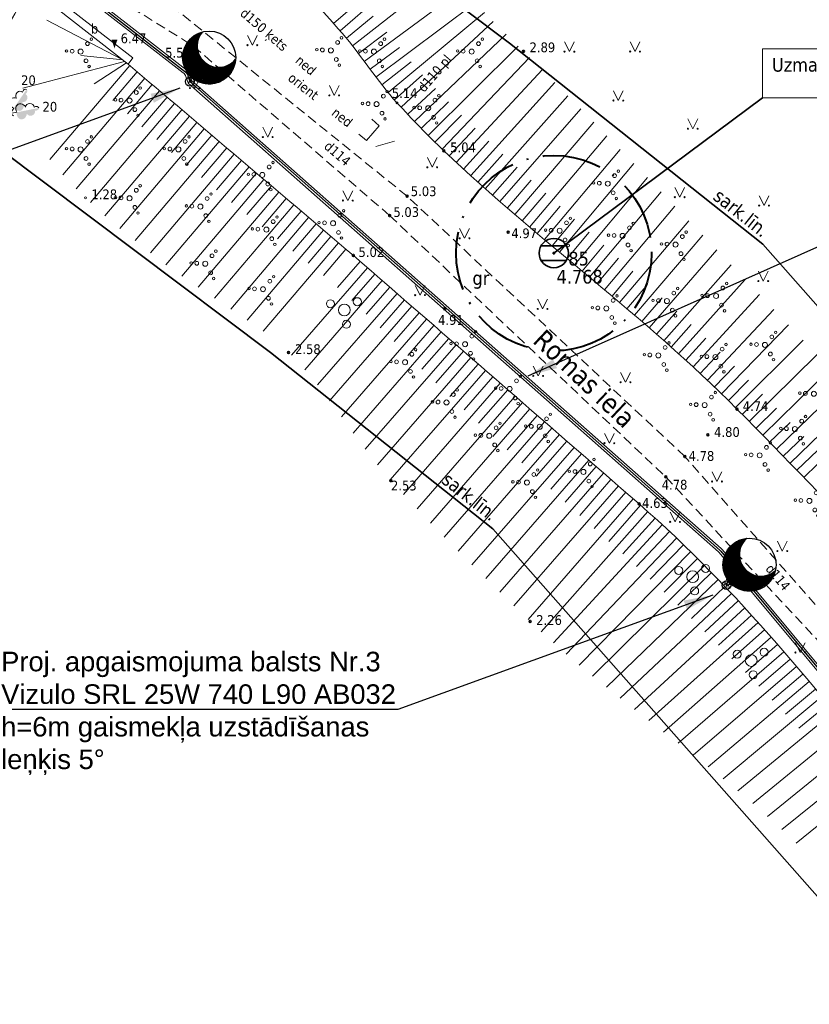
# Model space of a CAD drawing. Header units: metres. Extents: x 479801 to 960259, y 275948 to 557431.
# Tile 32 of 48: x 483357 to 483397, y 276106 to 276157. Entities that reach past the tile are written whole.
import ezdxf
from ezdxf.enums import TextEntityAlignment as Align

# ---------------------------------------------------------------- set-up
doc = ezdxf.new("R2010")
doc.units = ezdxf.units.M
for name, pattern in [('4', [18, 12, -3, 0, -3]), ('ADTI_0', [2, 1, 1]), ('ADTI_2', [0.75, 0.5, -0.25])]:
    doc.linetypes.add(name, pattern=pattern)
for name, color, linetype, lineweight in [('03 CITI', 7, 'Continuous', 40), ('0_ELTA_Ielas_armatura', 230, 'Continuous', 0), ('APGR_SARK_####_####_#', 1, 'ADTI_0', 35), ('APGR_SARK_####_TKST_#', 240, 'ADTI_0', 9), ('BUVE_BDET_####_####_#', 135, 'ADTI_0', 9), ('BUVE_BDET_####_TKST_#', 135, 'ADTI_0', 9), ('CELI_CMAL_####_####_#', 7, 'ADTI_2', 9), ('CELI_CSEG_####_TKST_#', 7, 'ADTI_0', 9), ('CELI_IELA_####_TKST_#', 7, 'ADTI_0', 35), ('GAZE_VADP_VSP2_TKST_#', 240, 'ADTI_0', 9), ('GEOD_ELEM_####_####_#', 7, 'ADTI_0', 35), ('GEOD_ELEM_####_TKST_#', 7, 'ADTI_0', 35), ('Layer2', 141, 'Continuous', 13), ('RELJ_AATZ_####_TKST_#', 7, 'ADTI_0', 9), ('RELJ_ELEM_####_####_#', 7, 'ADTI_0', 35), ('RELJ_NOGA_####_####_#', 7, 'ADTI_0', 9), ('rob', 7, 'Continuous', 0), ('TERT_ELEM_####_####_#', 3, 'ADTI_0', 9), ('UDTK_ELEM_####_####_#', 120, 'ADTI_0', 35), ('UDTK_VADP_UDEN_TKST_#', 120, 'ADTI_0', 9), ('vadi', 1, 'Continuous', 0)]:
    doc.layers.add(name, color=color, linetype=linetype, lineweight=lineweight)
for name, color, linetype, lineweight, true_color in [('ELEK_VADP_ZSPR_PROJ', 7, 'ELEK_VADP_ZSPR_PROJ ---- W1 ---- W1 ---- W1 ----', 30, 0x7c00a5), ('HIDG_PLIN_####_####_#', 7, 'ADTI_0', 9, 0x0000f0), ('SAKT_VADP_NEDR_TKST_#', 7, 'ADTI_0', 9, 0xc0c0c0), ('TERT_DIAM_####_TKST_#', 7, 'ADTI_0', 9, 0x00e100), ('UDTK_VADP_NEDR_TKST_#', 7, 'ADTI_0', 9, 0xc0c0c0)]:
    doc.layers.add(name, color=color, linetype=linetype, lineweight=lineweight, true_color=true_color)
doc.styles.get("Standard").update_dxf_attribs({"font": 'wromlats.shx'})
doc.styles.add('Tahoma_05_CB', font='tahoma.ttf', dxfattribs={"height": 0.5})
doc.styles.add('Tahoma_05_LB', font='tahoma.ttf', dxfattribs={"height": 0.5})
doc.styles.add('Tahoma_05_LT', font='tahoma.ttf', dxfattribs={"height": 0.5})
doc.styles.add('Tahoma_07_CB', font='tahoma.ttf', dxfattribs={"height": 0.7000000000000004})
doc.styles.add('Tahoma_07_CC', font='tahoma.ttf', dxfattribs={"height": 0.7000000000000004})
doc.styles.add('Tahoma_07_LT', font='simplex.shx', dxfattribs={"height": 0.7000000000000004})
doc.styles.add('Tahoma_1_LB', font='tahoma.ttf', dxfattribs={"height": 1})
doc.linetypes.add('ELEK_VADP_ZSPR_PROJ ---- W1 ---- W1 ---- W1 ----', pattern='A,10,-1,["W1",Standard,S=0.7,R=0,X=-0.7,Y=-0.35],-1,0', length=12)
doc.dimstyles.new('ISO-25', dxfattribs={"dimtxt": 2.5, "dimasz": 2.5, "dimexe": 1.25, "dimexo": 0.625, "dimtad": 1, "dimtxsty": 'Standard', "dimcen": 2.5, "dimadec": 0, "dimazin": 0, "dimtfac": 1, "dimtmove": 0, "dimatfit": 3, "dimfxl": 1, "dimarcsym": 0})

# ---------------------------------------------------------------- blocks, each defined once
blk = doc.blocks.new('PKT')
at = {"layer": 'RELJ_ELEM_####_####_#', "color": 7, "linetype": 'Continuous', "lineweight": 35}
blk.add_circle((0, -3.552713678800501e-15), 0.05, dxfattribs=at)
blk = doc.blocks.new('KRUMS1')
at = {"layer": 'TERT_ELEM_####_####_#', "color": 3, "linetype": 'Continuous', "lineweight": 9, "ltscale": 0.9333333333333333, "true_color": 0x00f000}
for centre, radius in [((-0.7141384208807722, 0.3238479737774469), 0.2041347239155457), ((0.6614845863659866, 0.4248487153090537), 0.2066127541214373), ((0, 0), 0.3006396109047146), ((0.1032936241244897, -0.7275494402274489), 0.2045426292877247)]:
    blk.add_circle(centre, radius, dxfattribs=at)
blk = doc.blocks.new('LAPUKO')
at = {"layer": 'TERT_ELEM_####_####_#', "linetype": 'Continuous', "lineweight": 9, "true_color": 0x00e100}
h = blk.add_hatch(color=92, dxfattribs=at)
edge = h.paths.add_edge_path()
edge.add_line((0, 1.499998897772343), (0, 0.3469923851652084))
edge.add_ellipse((0.08955848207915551, 0.5929141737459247), major_axis=(-0.3068173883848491, 0.0951133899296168), ratio=0.8144450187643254, start_angle=87.72961605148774, end_angle=270)
edge.add_ellipse((0.1282907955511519, 1.055203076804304), major_axis=(0.03873231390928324, -0.212403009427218), ratio=0.8613228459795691, start_angle=0, end_angle=180)
edge.add_line((0.08955848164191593, 1.267606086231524), (0.08856320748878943, 1.268518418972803))
edge.add_ellipse((-0.0004004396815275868, 1.350068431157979), major_axis=(4.247184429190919e-17, -0.1499315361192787), ratio=0.7071067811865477, start_angle=57.04944999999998, end_angle=179.7835872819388)
at = {"layer": 'TERT_ELEM_####_####_#', "color": 92, "linetype": 'Continuous', "lineweight": 9, "true_color": 0x00e100}
for p, q in [((0, 0.3469923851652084), (0, -2.842170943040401e-14)), ((0, -2.842170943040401e-14), (0.1999999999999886, -2.842170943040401e-14))]:
    blk.add_line(p, q, dxfattribs=at)
at = {"layer": 'TERT_ELEM_####_####_#', "color": 92, "linetype": 'Continuous', "lineweight": 9, "true_color": 0x00e100, "extrusion": (0, 0, -1)}
for centre, major_axis, ratio, start_param, end_param in [((-0.1282907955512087, 1.055203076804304), (-0.03873231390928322, -0.212403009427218), 0.8613228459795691, 0, 3.141592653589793), ((0.0004004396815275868, 1.350068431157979), (0, -0.1499315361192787), 0.7071067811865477, 0.9957007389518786, 3.137815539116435)]:
    blk.add_ellipse(centre, major_axis=major_axis, ratio=ratio, start_param=start_param, end_param=end_param, dxfattribs=at)
at = {"layer": 'TERT_ELEM_####_####_#', "color": 92, "linetype": 'Continuous', "lineweight": 9, "true_color": 0x00e100}
blk.add_ellipse((-0.08955848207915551, 0.5929141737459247), major_axis=(0.306817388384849, 0.09511338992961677), ratio=0.8144450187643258, start_param=1.570796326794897, end_param=4.752014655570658, dxfattribs=at)
blk = doc.blocks.new('UDPDIAM')
at = {"layer": 'UDTK_ELEM_####_####_#', "color": 120, "linetype": 'Continuous', "lineweight": 9, "true_color": 0x00fea0}
blk.add_line((0.3535533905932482, 0.3535533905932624), (-0.3535533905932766, -0.3535533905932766), dxfattribs=at)
blk = doc.blocks.new('UDPUZM')
at = {"layer": 'UDTK_ELEM_####_####_#', "color": 120, "linetype": 'Continuous', "lineweight": 9, "true_color": 0x00fea0}
blk.add_lwpolyline([(-0.5, 0.5), (0, 0.5), (0, -0.5), (-0.5, -0.5)], dxfattribs=at)
blk = doc.blocks.new('PKT_1')
at = {"layer": 'RELJ_ELEM_####_####_#', "color": 7, "linetype": 'Continuous', "lineweight": 20, "ltscale": 0.7000000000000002}
blk.add_circle((0, 0), 0.05, dxfattribs=at)
blk = doc.blocks.new('GTINFO')
at = {"layer": 'GEOD_ELEM_####_####_#', "color": 2, "linetype": 'Continuous', "lineweight": 9, "true_color": 0xffff00}
blk.add_lwpolyline([(-15, 2.499999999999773), (1, 2.499999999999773), (1, -2.273736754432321e-13), (-15, -2.273736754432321e-13), (-15, 2.499999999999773)], close=True, dxfattribs=at)
at = {"layer": 'GEOD_ELEM_####_####_#', "color": 2, "linetype": 'Continuous', "lineweight": 9, "true_color": 0xffff00, "insert": (-7, 1.133333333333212), "char_height": 0.7, "attachment_point": 5, "line_spacing_factor": 0.7800000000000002, "style": 'Tahoma_07_CC'}
blk.add_mtext('Uzmanību - ģeodēziskā tīkla punkts!\\PProjektējot saglabāt.', dxfattribs=at)
blk = doc.blocks.new('GPS')
at = {"layer": 'GEOD_ELEM_####_####_#', "color": 2, "linetype": 'Continuous', "lineweight": 35, "true_color": 0xffff00}
for p, q in [((-0.6495190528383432, 0.3749999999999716), (0.6495190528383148, 0.3749999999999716)), ((-0.6495190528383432, -0.3750000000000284), (0.6495190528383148, -0.3750000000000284))]:
    blk.add_line(p, q, dxfattribs=at)
for radius in [0.75, 0.0400000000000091]:
    blk.add_circle((-2.842170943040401e-14, -2.842170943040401e-14), radius, dxfattribs=at)
blk = doc.blocks.new('PKTH')
at = {"layer": 'RELJ_ELEM_####_####_#', "color": 7, "linetype": 'Continuous', "lineweight": 35, "extrusion": (0, 0, -1)}
blk.add_solid([(0.1500000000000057, 0.4330126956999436), (-0.1499999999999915, 0.4330126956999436), (0, 0)], dxfattribs=at)
blk = doc.blocks.new('KRUMS_1')
at = {"layer": 'TERT_ELEM_####_####_#', "color": 3, "linetype": 'Continuous', "lineweight": 13, "ltscale": 0.9333333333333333, "true_color": 0x00f000}
for centre, radius in [((0.3475200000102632, 0.4076800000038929), 0.09600000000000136), ((0.5439999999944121, 0.6393599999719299), 0.06400000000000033), ((-0.7184000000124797, 0.03424000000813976), 0.06400000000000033), ((-0.433919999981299, 0.02079999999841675), 0.09600000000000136), ((0, 0), 0.1280000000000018), ((0.2764799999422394, -0.4668800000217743), 0.09600000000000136), ((0.433919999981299, -0.7561599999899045), 0.06400000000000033)]:
    blk.add_circle(centre, radius, dxfattribs=at)
blk = doc.blocks.new('MAURS')
at = {"layer": 'TERT_ELEM_####_####_#', "color": 92, "linetype": 'Continuous', "lineweight": 9, "true_color": 0x00e100}
for p, q in [((-0.25, 0.5000000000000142), (0, 0)), ((0, 0), (0.2499999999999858, 0.5000000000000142))]:
    blk.add_line(p, q, dxfattribs=at)
for centre, radius in [((-0.2502799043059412, -0.0004503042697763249), 0.02800000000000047), ((0.2497200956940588, -0.0004503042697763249), 0.02630589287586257)]:
    blk.add_circle(centre, radius, dxfattribs=at)
blk = doc.blocks.new('*U11949')
at = {"layer": '0_ELTA_Ielas_armatura', "color": 230, "linetype": 'Continuous', "lineweight": 30}
blk.add_circle((-2.228515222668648e-05, -6.15784665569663e-06), 1.675453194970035, dxfattribs=at)
blk.add_arc((0.8979104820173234, 0.3350021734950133), 1.359395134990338, 109.5655397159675, 291.3543870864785, dxfattribs=at)
blk = doc.blocks.new('*U11948')
at = {"layer": '0_ELTA_Ielas_armatura', "linetype": 'Continuous', "lineweight": 0}
h = blk.add_hatch(dxfattribs=at)
h.set_pattern_fill('CROSSHATCH', color=230, style=0, pattern_type=2)
h.set_pattern_definition([(118.18052, (0.236082, 0.306435), (-0.003569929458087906, -0.001912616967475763), []), (208.18052, (0.236082, 0.306435), (0.001912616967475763, -0.003569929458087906), [])])
h.paths.add_polyline_path([(-0.1137130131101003, -0.09631611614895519, -0.3757056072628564), (-0.08855862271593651, 0.0806278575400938, -0.4846106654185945), (0.1205761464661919, 0.04003460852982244), (0.1340904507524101, -0.001397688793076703, -0.2093435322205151), (0.1062397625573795, -0.1066453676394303, 1.015733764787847)])
at = {"layer": '0_ELTA_Ielas_armatura', "color": 230, "linetype": 'Continuous', "lineweight": 0, "flags": 128}
blk.add_lwpolyline([(0.1062397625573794, -0.1066453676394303, 0.2093435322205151), (0.1340904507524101, -0.001397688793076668), (0.1205761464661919, 0.04003460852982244, 0.4846106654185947), (-0.08855862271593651, 0.08062785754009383, 0.3757056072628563), (-0.1137130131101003, -0.09631611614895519, -1.015733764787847), (0.1062397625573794, -0.1066453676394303)], format="xyb", close=True, dxfattribs=at)
at = {"layer": '0_ELTA_Ielas_armatura', "color": 230, "linetype": 'Continuous', "lineweight": 30}
blk.add_circle((0.007200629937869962, 0.135663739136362), 0.0223409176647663, dxfattribs=at)
at = {"layer": '0_ELTA_Ielas_armatura', "color": 230, "linetype": 'Continuous', "lineweight": 30, "xscale": 0.08100000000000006, "yscale": 0.08100000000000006, "zscale": 0.08100000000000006, "rotation": 246.8513320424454}
blk.add_blockref('*U11949', (-1.467447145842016e-05, -0.02222142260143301), dxfattribs=at)

msp = doc.modelspace()

# ---------------------------------------------------------------- linework, layer by layer
at = {"layer": '03 CITI', "color": 36, "linetype": '4', "lineweight": 40, "ltscale": 0.25}
msp.add_circle((483384.2009999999, 276144.694), 5, dxfattribs=at)
at = {"layer": 'APGR_SARK_####_####_#'}
for points in [[(483514.2190561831, 276039.3880110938), (483509.461021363, 276036.6213657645), (483479.7877420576, 276019.9206740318), (483421.5325527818, 276114.9765507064), (483394.8969302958, 276145.1528015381), (483381.929, 276155.434), (483312.7456423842, 276207.4558348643), (483272.863, 276228.124), (483283.4790000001, 276233.9509999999), (483302.0467479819, 276233.5565829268)], [(483309.6673920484, 276174.3150090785), (483311.8520589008, 276183.1144498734), (483369.7093899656, 276139.6091239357), (483381.0843801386, 276130.5908358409), (483405.3946292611, 276103.0490663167), (483489.5898621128, 275965.666426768), (483488.6464794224, 275958.3438234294)]]:
    msp.add_lwpolyline(points, dxfattribs=at)
at = {"layer": 'BUVE_BDET_####_####_#'}
for p, q in [((483358.7872914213, 276157.212765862), (483362.4270211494, 276154.3642780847)), ((483359.028148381, 276157.5216678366), (483362.6729788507, 276154.6797219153)), ((483362.4270211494, 276154.3642780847), (483362.6729788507, 276154.6797219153))]:
    msp.add_line(p, q, dxfattribs=at)
at = {"layer": 'CELI_CMAL_####_####_#'}
for points in [[(483435.2094425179, 276085.1642384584), (483431.9162950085, 276083.0029319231), (483431.0499816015, 276083.0708742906), (483430.1085345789, 276083.2478474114), (483429.5273395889, 276083.434639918), (483427.3812097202, 276085.5867276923), (483426.5047540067, 276085.0997386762), (483416.7541602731, 276102.5087062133), (483404.5127755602, 276118.8512923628), (483390.9062006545, 276134.2891246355), (483376.6970401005, 276147.6063103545), (483361.1175315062, 276160.2013273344)], [(483360.0596284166, 276158.8445536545), (483365.7675232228, 276155.2859136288), (483375.8050635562, 276146.6158732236), (483389.9246003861, 276133.2479911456), (483403.7735083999, 276118.3575619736), (483415.717710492, 276101.8740265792), (483435.5060273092, 276067.3511899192), (483446.1559041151, 276049.6659702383), (483447.5855925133, 276047.5823192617), (483456.4146981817, 276032.7913690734), (483456.6265187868, 276032.1900337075), (483462.8765226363, 276020.4839007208)]]:
    msp.add_lwpolyline(points, dxfattribs=at)
at = {"layer": 'ELEK_VADP_ZSPR_PROJ', "color": 230, "lineweight": 30, "ltscale": 0.7, "flags": 128}
for points in [[(483333.7797691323, 276177.7013545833), (483333.9088850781, 276177.7488252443, 0.08278869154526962), (483334.0518003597, 276177.8301831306, -0.3491828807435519), (483334.6742328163, 276177.8369226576), (483365.3175765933, 276154.0020842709, -0.1514041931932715), (483365.4869651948, 276153.7593150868), (483365.5807723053, 276153.465129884)], [(483365.5807723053, 276153.465129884), (483392.6893072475, 276129.5025175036, -0.03821881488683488), (483392.7424689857, 276129.4477497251), (483393.3084757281, 276128.7676848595, -0.4085038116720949), (483393.2514661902, 276128.0698426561), (483393.2161422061, 276128.0392556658, 0.1292563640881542), (483393.0725615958, 276127.8294101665), (483393.0290443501, 276127.7075410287)], [(483393.0290443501, 276127.7075410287), (483393.1630218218, 276127.7387568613, 0.1217824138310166), (483393.376863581, 276127.8477259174), (483393.3901971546, 276127.8592714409, -0.4199464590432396), (483394.1018056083, 276127.8011372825), (483400.4565170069, 276120.1658643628, -0.00850254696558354), (483400.4671707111, 276120.1526118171), (483411.9616370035, 276105.3454899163, -0.03194853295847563), (483411.9974805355, 276105.2926717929), (483416.3978088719, 276097.8229585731)]]:
    msp.add_lwpolyline(points, format="xyb", dxfattribs=at)
at = {"layer": 'GEOD_ELEM_####_TKST_#'}
msp.add_line((483384.2009999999, 276144.694), (483394.8779576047, 276152.6393341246), dxfattribs=at)
at = {"layer": 'HIDG_PLIN_####_####_#'}
msp.add_open_spline([(483357.1168255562, 276157.7765998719), (483356.7966460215, 276157.2172872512), (483356.4764664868, 276156.6579746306), (483356.156286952, 276156.09866201), (483356.1183629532, 276156.0324136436), (483356.0762552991, 276155.9684979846), (483356.0302438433, 276155.9074636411), (483355.9822185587, 276155.8437579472), (483355.9322564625, 276155.7817845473), (483355.8826052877, 276155.7194803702), (483355.7819978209, 276155.5932343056), (483355.6775213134, 276155.4706137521), (483355.5760598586, 276155.3444922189), (483355.4812952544, 276155.2266951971), (483355.4038962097, 276155.1044958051), (483355.343686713, 276154.9563637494), (483355.2875572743, 276154.8182697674), (483355.2688452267, 276154.6763255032), (483355.2925218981, 276154.5377611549), (483355.4701497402, 276153.4982195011), (483355.6477775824, 276152.4586778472), (483355.8254054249, 276151.4191361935)], degree=3, knots=[0, 0, 0, 0, 0.2792461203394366, 0.2792461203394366, 0.2792461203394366, 0.3123217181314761, 0.3123217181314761, 0.3123217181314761, 0.3468449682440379, 0.3468449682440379, 0.3468449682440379, 0.4167989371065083, 0.4167989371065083, 0.4167989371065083, 0.4821356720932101, 0.4821356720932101, 0.4821356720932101, 0.543044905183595, 0.543044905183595, 0.543044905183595, 1, 1, 1, 1], dxfattribs=at)
at = {"layer": 'Layer2', "ltscale": 0.7, "flags": 128}
for points in [[(483360.063864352, 276157.9491407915), (483365.2500411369, 276153.915257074, -0.151404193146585), (483365.3821642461, 276153.7258971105), (483365.4759713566, 276153.4317119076)], [(483360.1989352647, 276158.1227951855), (483365.3851120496, 276154.0889114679, -0.1514041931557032), (483365.5917661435, 276153.7927330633), (483365.685573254, 276153.4985478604)], [(483365.5079199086, 276153.3827130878), (483392.6164548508, 276129.4201007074, -0.03821881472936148), (483392.6579210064, 276129.3773818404), (483393.223927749, 276128.6973169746, -0.408503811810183), (483393.1794603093, 276128.1530000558), (483393.1441363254, 276128.1224130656, 0.1292563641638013), (483392.9689679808, 276127.8664015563), (483392.9254507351, 276127.7445324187)], [(483365.653624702, 276153.5475466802), (483392.7621596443, 276129.5849342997, -0.03821881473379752), (483392.8270169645, 276129.5181176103), (483393.3930237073, 276128.8380527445, -0.4085038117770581), (483393.3234720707, 276127.9866852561), (483393.2881480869, 276127.956098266, 0.1292563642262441), (483393.1761552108, 276127.7924187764), (483393.1326379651, 276127.6705496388)], [(483393.0040836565, 276127.8146716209), (483393.1380611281, 276127.8458874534, 0.1217824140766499), (483393.3048577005, 276127.9308833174), (483393.3181912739, 276127.9424288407, -0.419946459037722), (483394.1863535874, 276127.8715051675), (483400.5410649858, 276120.2362322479, -0.008502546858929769), (483400.554062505, 276120.2200641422), (483412.0485287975, 276105.4129422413, -0.03194853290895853), (483412.0922579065, 276105.3485041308), (483416.492586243, 276097.8787909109)], [(483393.0540050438, 276127.6004104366), (483393.1879825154, 276127.6316262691, 0.1217824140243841), (483393.4488694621, 276127.764568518), (483393.4622030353, 276127.7761140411, -0.4199464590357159), (483394.0172576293, 276127.7307693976), (483400.3719690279, 276120.0954964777, -0.008502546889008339), (483400.380278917, 276120.0851594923), (483411.8747452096, 276105.2780375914, -0.03194853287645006), (483411.9027031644, 276105.2368394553), (483416.3030315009, 276097.7671262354)]]:
    msp.add_lwpolyline(points, format="xyb", dxfattribs=at)
at = {"layer": 'Layer2', "lineweight": 0, "flags": 128}
for points in [[(483365.4759713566, 276153.4317119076), (483365.685573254, 276153.4985478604)], [(483365.5079199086, 276153.3827130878), (483365.653624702, 276153.5475466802)], [(483393.1326379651, 276127.6705496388), (483392.9254507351, 276127.7445324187)], [(483393.0540050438, 276127.6004104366), (483393.0040836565, 276127.8146716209)]]:
    msp.add_lwpolyline(points, dxfattribs=at)
at = {"layer": 'RELJ_NOGA_####_####_#'}
for p, q in [((483373.2657714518, 276156.0639026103), (483377.7100514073, 276159.9106635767)), ((483373.9060418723, 276155.2959425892), (483378.6279609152, 276159.0004661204)), ((483374.5095745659, 276154.4986547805), (483379.4743740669, 276158.1611643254)), ((483372.9388616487, 276156.4422276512), (483374.2635748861, 276157.5885061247)), ((483375.1046202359, 276153.694968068), (483380.1588604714, 276157.4824288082)), ((483373.5916487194, 276155.6847066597), (483374.9585995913, 276156.8221679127)), ((483375.72162988, 276152.9081375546), (483380.6486010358, 276156.9968029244)), ((483362.0965921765, 276154.6228750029), (483358.2678801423, 276156.6044300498)), ((483376.3868691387, 276152.1617650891), (483381.1000915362, 276156.5491057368)), ((483374.2108386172, 276154.8995962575), (483375.6640132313, 276156.002895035)), ((483377.0724981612, 276151.4338233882), (483381.7557468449, 276155.8989590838)), ((483374.806278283, 276154.0962036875), (483376.315295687, 276155.2080155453)), ((483377.7692654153, 276150.7165496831), (483382.3728060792, 276155.2870842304)), ((483362.1600306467, 276154.5732274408), (483360.0076128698, 276154.7999956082)), ((483378.4825263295, 276150.0156963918), (483382.9563983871, 276154.7077457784)), ((483362.2522204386, 276154.5010788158), (483357.0460599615, 276153.1275601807)), ((483362.5164207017, 276154.2883271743), (483358.4329822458, 276149.481833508)), ((483362.3407315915, 276154.4318091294), (483360.6880408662, 276153.3484445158)), ((483375.4084661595, 276153.297893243), (483376.9118669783, 276154.4756290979)), ((483362.8974717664, 276153.9645987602), (483361.6537001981, 276152.500592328)), ((483376.0477958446, 276152.5292149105), (483377.4808154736, 276153.8171566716)), ((483379.2116457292, 276149.3313233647), (483383.6034655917, 276154.0621270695)), ((483363.2785228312, 276153.6408703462), (483359.0830070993, 276148.70245386)), ((483363.659573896, 276153.3171419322), (483362.3895162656, 276151.82219496)), ((483379.9495208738, 276148.6563957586), (483384.2461858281, 276153.4167672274)), ((483364.0406249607, 276152.9934135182), (483359.7788326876, 276147.976984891)), ((483376.7285085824, 276151.7966871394), (483378.1417339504, 276153.1215171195)), ((483380.6948415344, 276147.9896966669), (483384.9123556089, 276152.7443017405)), ((483364.8027270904, 276152.3459566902), (483360.5044606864, 276147.2865954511)), ((483364.4216760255, 276152.6696851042), (483363.1369773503, 276151.1575045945)), ((483377.4191540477, 276151.0735077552), (483378.8146780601, 276152.4273913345)), ((483365.5648292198, 276151.6984998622), (483361.2408889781, 276146.608918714)), ((483365.1837781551, 276152.0222282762), (483363.8899325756, 276150.4992812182)), ((483378.1235322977, 276150.3637164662), (483379.4869299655, 276151.7528419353)), ((483381.4465399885, 276147.3301949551), (483385.5743727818, 276152.0722588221)), ((483365.9458802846, 276151.3747714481), (483364.6472143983, 276149.8461505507)), ((483382.2035069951, 276146.6767454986), (483386.2485718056, 276151.3842104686)), ((483366.3269313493, 276151.0510430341), (483362.0018641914, 276145.9601354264)), ((483366.7079824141, 276150.7273146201), (483365.4132350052, 276149.2033060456)), ((483378.8458825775, 276149.6722285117), (483380.1724605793, 276151.0897969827)), ((483382.9645834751, 276146.0280855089), (483386.91611692, 276150.700080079)), ((483367.0890334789, 276150.4035862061), (483362.7825540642, 276145.3345576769)), ((483379.57960904, 276148.9927945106), (483380.8826912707, 276150.4174137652)), ((483367.8511356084, 276149.7561293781), (483363.5659546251, 276144.7121705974)), ((483367.4700845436, 276150.0798577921), (483366.1810951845, 276148.5626268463)), ((483380.3212805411, 276148.3220394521), (483381.5965574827, 276149.7518841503)), ((483383.7289004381, 276145.3832458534), (483387.6024048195, 276149.9938254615)), ((483368.2321866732, 276149.4324009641), (483366.950863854, 276147.924194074)), ((483384.4953079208, 276144.7408915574), (483388.2948833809, 276149.2784094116)), ((483368.613237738, 276149.10867255), (483364.3598148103, 276144.1020952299)), ((483368.9942888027, 276148.784944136), (483367.7249088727, 276147.2907948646)), ((483381.0699721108, 276147.6591267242), (483382.32162574, 276149.0843643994)), ((483369.3753398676, 276148.461215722), (483365.1716809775, 276143.5132141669)), ((483381.8244165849, 276147.0027673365), (483383.0497105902, 276148.4213735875)), ((483385.2628540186, 276144.0998979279), (483388.9872530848, 276148.5606720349)), ((483370.137441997, 276147.813758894), (483366.0042860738, 276142.9487442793)), ((483369.7563909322, 276148.1374873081), (483368.5055067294, 276146.6651088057)), ((483382.5835859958, 276146.3518767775), (483383.7843641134, 276147.7578837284)), ((483386.0303895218, 276143.4588915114), (483389.6859434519, 276147.8343294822)), ((483370.8995441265, 276147.1663020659), (483366.8393043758, 276142.3871149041)), ((483370.5184930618, 276147.49003048), (483369.2894837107, 276146.0434002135)), ((483371.2805951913, 276146.8425736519), (483370.073460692, 276145.4216916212)), ((483383.3464205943, 276145.7052847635), (483384.520059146, 276147.0980482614)), ((483386.7971207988, 276142.8169238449), (483390.3932800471, 276147.0973655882)), ((483371.6616462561, 276146.5188452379), (483367.6743226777, 276141.8254855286)), ((483372.0426973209, 276146.1951168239), (483370.8574376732, 276144.799983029)), ((483384.1119591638, 276145.0618958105), (483385.2619829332, 276146.4352738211)), ((483387.5620215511, 276142.1727765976), (483391.1057895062, 276146.3534888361)), ((483372.4237483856, 276145.8713884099), (483368.5093409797, 276141.2638561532)), ((483384.8790434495, 276144.4203498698), (483386.0067963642, 276145.7710781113)), ((483373.1858505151, 276145.2239315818), (483369.3443592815, 276140.7022267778)), ((483372.8047994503, 276145.5476599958), (483371.6414146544, 276144.1782744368)), ((483388.323940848, 276141.5251062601), (483391.8208722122, 276145.6058215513)), ((483373.56690158, 276144.9002031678), (483372.4253916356, 276143.5565658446)), ((483385.6466645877, 276143.779445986), (483386.7534820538, 276145.1050994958)), ((483389.0818469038, 276140.8727459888), (483392.5369071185, 276144.8566769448)), ((483374.2977231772, 276144.2722397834), (483373.1356345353, 276142.9362186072)), ((483373.9479526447, 276144.5764747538), (483373.9473051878, 276144.5757126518)), ((483386.4139144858, 276143.1380979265), (483387.5013643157, 276144.4367490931)), ((483374.6749796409, 276143.9440971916), (483370.7802438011, 276139.4664270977)), ((483375.0522361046, 276143.6159545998), (483373.8747595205, 276142.2622423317)), ((483387.1798720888, 276142.4952075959), (483388.2506266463, 276143.7644593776)), ((483389.8348496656, 276140.2147339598), (483393.2638280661, 276144.0961429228)), ((483375.4294925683, 276143.2878120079), (483371.4641134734, 276138.728925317)), ((483390.5816777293, 276139.5497237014), (483393.9887155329, 276143.3377364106)), ((483376.1840054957, 276142.6315268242), (483372.1122625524, 276137.950356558)), ((483375.8067490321, 276142.959669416), (483374.6023494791, 276141.5750045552)), ((483387.9434234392, 276141.8494616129), (483388.9993524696, 276143.0886336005)), ((483376.5612619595, 276142.3033842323), (483375.3206884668, 276140.8771311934)), ((483388.7034507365, 276141.1995729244), (483389.7460658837, 276142.4090931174)), ((483391.3213293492, 276138.8767426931), (483394.7195534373, 276142.5735785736)), ((483376.9385184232, 276141.9752416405), (483372.7346210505, 276137.1421370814)), ((483377.3157748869, 276141.6470990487), (483376.0329096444, 276140.1722243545)), ((483389.4590414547, 276140.5445331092), (483390.4898144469, 276141.7257961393)), ((483392.0525194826, 276138.1945796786), (483395.4558637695, 276141.8048254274)), ((483377.6930313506, 276141.3189564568), (483373.3420225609, 276136.3167219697)), ((483378.4475442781, 276140.6626712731), (483373.9453266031, 276135.4865961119)), ((483378.0702878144, 276140.990813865), (483376.7422701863, 276139.4640287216)), ((483390.2090985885, 276139.8831662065), (483391.2327602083, 276141.0348575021)), ((483392.7740856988, 276137.5022492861), (483396.2071139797, 276141.0217595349)), ((483378.8248007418, 276140.3345286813), (483377.4520012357, 276138.7562590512)), ((483390.952469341, 276139.2142947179), (483391.9731622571, 276140.3364300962)), ((483393.4849025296, 276136.7988901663), (483396.95258929, 276140.2467810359)), ((483379.2020572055, 276140.0063860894), (483374.5553477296, 276134.6641927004)), ((483379.5793136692, 276139.6782434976), (483378.165468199, 276138.0527844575)), ((483391.687977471, 276138.5367900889), (483392.7099504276, 276139.6302830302)), ((483379.9565701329, 276139.3501009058), (483375.1831770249, 276133.8622628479)), ((483394.1878905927, 276136.0876896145), (483397.6619440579, 276139.5111592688)), ((483380.7110830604, 276138.6938157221), (483375.8390831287, 276133.0926121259)), ((483380.3338265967, 276139.0219583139), (483378.8857741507, 276137.3571724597)), ((483392.4146296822, 276137.8497971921), (483393.4385456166, 276138.9199728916)), ((483394.889172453, 276135.3748058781), (483398.3611909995, 276138.7861541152)), ((483381.0883395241, 276138.3656731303), (483379.6150643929, 276136.6718894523)), ((483393.130990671, 276137.1520820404), (483394.1654159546, 276138.1969038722)), ((483381.4655959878, 276138.0375305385), (483376.5177286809, 276132.3491043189)), ((483381.8428524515, 276137.7093879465), (483380.3479658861, 276135.9907582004)), ((483395.5886332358, 276134.6601352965), (483399.0648203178, 276138.056032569)), ((483382.2201089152, 276137.3812453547), (483377.2039390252, 276131.6142935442)), ((483393.8366426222, 276136.443533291), (483394.8785462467, 276137.4733735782)), ((483396.2864080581, 276133.9438186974), (483399.7673481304, 276137.3257195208)), ((483382.9746218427, 276136.724960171), (483377.8970649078, 276130.8874333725)), ((483382.597365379, 276137.0531027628), (483381.0830469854, 276135.3121327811)), ((483394.5387489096, 276135.731461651), (483395.5813611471, 276136.7558552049)), ((483396.9824186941, 276133.2257877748), (483400.4687686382, 276136.5951900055)), ((483383.7291347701, 276136.0686749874), (483378.5962236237, 276130.1675089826)), ((483383.3518783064, 276136.3968175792), (483381.8200749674, 276134.6357456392)), ((483384.1063912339, 276135.7405323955), (483382.558858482, 276133.9613767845)), ((483395.2391076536, 276135.0176709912), (483396.2813093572, 276136.0386957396)), ((483384.4836476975, 276135.4123898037), (483379.3009209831, 276129.453952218)), ((483384.8609041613, 276135.0842472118), (483383.29919609, 276133.2887946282)), ((483395.9377368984, 276134.3021876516), (483396.9813028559, 276135.3188216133)), ((483385.2381606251, 276134.7561046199), (483380.0105379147, 276128.7460513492)), ((483396.6346377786, 276133.585020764), (483397.6797311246, 276134.5976843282)), ((483385.9926735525, 276134.0998194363), (483380.7243151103, 276128.042933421)), ((483385.6154170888, 276134.4279620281), (483384.0408660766, 276132.6177442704)), ((483386.3699300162, 276133.7716768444), (483384.7837231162, 276131.9480586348)), ((483386.74718648, 276133.4435342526), (483381.4416189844, 276127.3438700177)), ((483387.1244429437, 276133.1153916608), (483385.5275212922, 276131.2794549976)), ((483387.5016994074, 276132.787249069), (483382.1617424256, 276126.6480481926)), ((483388.2562123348, 276132.1309638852), (483382.8841418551, 276125.9548430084)), ((483387.8789558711, 276132.4591064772), (483386.2720676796, 276130.6117115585)), ((483388.6333294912, 276131.8026614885), (483387.0134785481, 276129.9485621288)), ((483389.0085476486, 276131.472193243), (483383.552194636, 276125.3255921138)), ((483389.3807133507, 276131.13829045), (483387.7289804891, 276129.3060283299)), ((483389.7499400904, 276130.8011412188), (483384.1847481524, 276124.7528193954)), ((483390.4798737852, 276130.1176404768), (483384.8340880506, 276124.1844742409)), ((483390.1162724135, 276130.460849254), (483388.4344144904, 276128.6623513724)), ((483390.8406456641, 276129.7714584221), (483389.1366038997, 276128.0116143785)), ((483391.1987059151, 276129.42247231), (483385.5026005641, 276123.6170527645)), ((483391.5541342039, 276129.0708061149), (483389.8407376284, 276127.3498032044)), ((483391.9069834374, 276128.7165524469), (483386.1809517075, 276123.0564103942)), ((483392.6054199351, 276128.0008915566), (483386.8881299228, 276122.4849736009)), ((483392.257453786, 276128.3599443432), (483390.5352675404, 276126.6870295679)), ((483392.9509882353, 276127.6395307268), (483391.2372310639, 276126.0094187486)), ((483393.2943287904, 276127.2760526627), (483387.588610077, 276121.9291335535)), ((483393.9744478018, 276126.5429589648), (483388.3217489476, 276121.3551866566)), ((483393.6354338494, 276126.9104757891), (483391.9312431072, 276125.3298311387)), ((483394.3114264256, 276126.1735749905), (483392.6248315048, 276124.6423186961)), ((483394.6464508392, 276125.8024176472), (483389.0578730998, 276120.7839086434)), ((483395.3110546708, 276125.0552270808), (483389.8132957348, 276120.1997593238)), ((483394.9796275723, 276125.4296007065), (483393.3138499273, 276123.95022844)), ((483395.6406765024, 276124.6792630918), (483394.0036509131, 276123.2494570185)), ((483395.9688188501, 276124.3020070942), (483390.5552233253, 276119.6254150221)), ((483396.620498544, 276123.543515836), (483391.3296710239, 276119.0219635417)), ((483396.2953120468, 276123.9233228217), (483394.6895099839, 276122.5436380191)), ((483396.9442578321, 276123.1624915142), (483395.3716748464, 276121.8324692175)), ((483397.2667683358, 276122.7804095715), (483392.0888958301, 276118.4230771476)), ((483397.9085178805, 276122.0134972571), (483392.8591320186, 276117.8045298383)), ((483397.5881658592, 276122.3973909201), (483396.0540511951, 276121.1126352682)), ((483398.2278785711, 276121.6287783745), (483396.7290615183, 276120.3901868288)), ((483398.5463026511, 276121.2432838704), (483393.6144427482, 276117.1836512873)), ((483399.1809101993, 276120.4704500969), (483394.3741030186, 276116.5407798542)), ((483399.8131233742, 276119.6956560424), (483395.1249115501, 276115.8830143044)), ((483400.4436674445, 276118.919502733), (483395.8678677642, 276115.2053665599)), ((483401.073225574, 276118.1425493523), (483396.5935232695, 276114.5127363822))]:
    msp.add_line(p, q, dxfattribs=at)
for points, knots in [([(483366.3310211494, 276159.2502780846), (483367.4260140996, 276159.1108520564), (483368.5210070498, 276158.9714260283), (483369.616, 276158.832), (483371.1850794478, 276158.6322082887), (483372.3189454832, 276157.1444693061), (483373.3760768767, 276155.9373212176), (483374.3844493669, 276154.7858513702), (483375.154221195, 276153.4891627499), (483376.1800000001, 276152.384), (483376.9574590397, 276151.5463742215), (483377.7442620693, 276150.714936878), (483378.5748885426, 276149.9276289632), (483383.413822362, 276145.341053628), (483388.8801338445, 276141.4508824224), (483393.5691957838, 276136.7141129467), (483398.495860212, 276131.7373235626), (483403.2996147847, 276126.6431244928), (483407.9280286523, 276121.3923989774), (483411.4794862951, 276117.3634314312), (483415.030943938, 276113.3344638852), (483418.5824015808, 276109.3054963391)], [0, 0, 0, 0, 0.04529469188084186, 0.04529469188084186, 0.04529469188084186, 0.1102001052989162, 0.1102001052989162, 0.1102001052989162, 0.1721118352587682, 0.1721118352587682, 0.1721118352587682, 0.2190360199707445, 0.2190360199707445, 0.2190360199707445, 0.4923995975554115, 0.4923995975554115, 0.4923995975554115, 0.7796149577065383, 0.7796149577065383, 0.7796149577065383, 1, 1, 1, 1]), ([(483446.5561534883, 276032.0003434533), (483446.9163591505, 276032.0483336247), (483447.2765648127, 276032.0963237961), (483447.636770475, 276032.1443139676), (483448.2290913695, 276032.2232288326), (483448.8345612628, 276032.2058863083), (483449.4290770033, 276032.1085132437), (483449.6326273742, 276032.0751746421), (483449.8311338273, 276032.0041561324), (483450.0033125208, 276031.8917869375), (483450.3849753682, 276031.6427018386), (483450.7563725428, 276031.387083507), (483451.1348005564, 276031.1362903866), (483451.3874779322, 276030.9688351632), (483451.6402648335, 276030.8000686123), (483451.8964557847, 276030.6411897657), (483452.0461764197, 276030.5483393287), (483452.2518515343, 276030.6580547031), (483452.4204471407, 276030.7265295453), (483452.5601055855, 276030.7832516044), (483452.6903284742, 276030.8325588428), (483452.79932581, 276030.9498059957), (483452.9370260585, 276031.0979285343), (483453.0087953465, 276031.2594895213), (483453.0585087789, 276031.441228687), (483453.1897570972, 276031.9210378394), (483453.2625901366, 276032.4014293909), (483453.3106532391, 276032.8861865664), (483453.3251609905, 276033.0325095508), (483453.3697239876, 276033.1934554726), (483453.301518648, 276033.3288406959), (483452.5385512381, 276034.843304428), (483451.6856296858, 276036.2081982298), (483450.8414891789, 276037.6274197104), (483448.669513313, 276041.2790805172), (483446.4828804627, 276044.9202433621), (483444.3198194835, 276048.5755570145), (483440.8334665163, 276054.4670754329), (483437.6118783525, 276060.5145991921), (483434.1098373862, 276066.397526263), (483432.7690662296, 276068.649829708), (483431.0165754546, 276070.6360206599), (483429.6372942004, 276072.8653238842), (483427.4629719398, 276076.3796351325), (483425.3790093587, 276079.9488034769), (483423.3091467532, 276083.5247191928), (483420.0175986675, 276089.2112311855), (483417.1110702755, 276095.1034543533), (483413.7676568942, 276100.7746059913), (483410.3785512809, 276106.5232615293), (483406.2539345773, 276111.7546854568), (483402.03794389, 276116.9519505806), (483397.7966972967, 276122.1803499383), (483393.6160183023, 276127.468934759), (483388.5602755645, 276131.8664857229), (483383.6895012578, 276136.1031487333), (483378.8187269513, 276140.3398117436), (483373.9479526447, 276144.5764747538)], [0, 0, 0, 0, 0.007423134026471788, 0.007423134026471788, 0.007423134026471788, 0.01962970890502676, 0.01962970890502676, 0.01962970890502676, 0.02380899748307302, 0.02380899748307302, 0.02380899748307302, 0.03307308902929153, 0.03307308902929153, 0.03307308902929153, 0.03925874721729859, 0.03925874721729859, 0.03925874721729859, 0.0428737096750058, 0.0428737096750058, 0.0428737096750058, 0.04586821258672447, 0.04586821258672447, 0.04586821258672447, 0.04965127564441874, 0.04965127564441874, 0.04965127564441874, 0.05963893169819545, 0.05963893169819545, 0.05963893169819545, 0.06265368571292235, 0.06265368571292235, 0.06265368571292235, 0.09637771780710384, 0.09637771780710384, 0.09637771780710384, 0.1831497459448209, 0.1831497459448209, 0.1831497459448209, 0.3230061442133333, 0.3230061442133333, 0.3230061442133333, 0.3765507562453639, 0.3765507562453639, 0.3765507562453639, 0.4609593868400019, 0.4609593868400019, 0.4609593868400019, 0.5951881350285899, 0.5951881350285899, 0.5951881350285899, 0.7312512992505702, 0.7312512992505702, 0.7312512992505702, 0.8681295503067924, 0.8681295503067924, 0.8681295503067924, 1, 1, 1, 1])]:
    msp.add_open_spline(points, degree=3, knots=knots, dxfattribs=at)
msp.add_open_spline([(483373.9479526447, 276144.5764747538), (483370.1076421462, 276147.8390758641), (483366.2673316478, 276151.1016769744), (483362.4270211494, 276154.3642780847)], degree=3, dxfattribs=at)

# ---------------------------------------------------------------- block references
at = {"layer": '0_ELTA_Ielas_armatura', "color": 230, "linetype": 'Continuous', "lineweight": 0}
for p, xscale, yscale, zscale, rotation in [((483366.4419638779, 276154.5158434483), 9.999999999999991, 9.999999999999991, 9.999999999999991, 143.6993213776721), ((483394.0507633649, 276128.6029404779), 9.999999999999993, 9.999999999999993, 9.999999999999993, 134.2684510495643)]:
    msp.add_blockref('*U11948', p, dxfattribs=dict(at, xscale=xscale, yscale=yscale, zscale=zscale, rotation=rotation))
at = {"layer": 'GEOD_ELEM_####_####_#', "color": 30, "linetype": 'Continuous', "lineweight": 9, "ltscale": 0.7000000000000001, "true_color": 0xff8c00}
msp.add_blockref('GTINFO', (483409.8779576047, 276152.6393341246), dxfattribs=at)
at = {"layer": 'GEOD_ELEM_####_####_#', "color": 30, "linetype": 'Continuous', "lineweight": 20, "ltscale": 0.7000000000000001, "true_color": 0xff8c00}
msp.add_blockref('GPS', (483384.2009999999, 276144.694), dxfattribs=at)
at = {"layer": 'RELJ_ELEM_####_####_#', "color": 7, "linetype": 'Continuous', "lineweight": 20, "ltscale": 0.7000000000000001, "true_color": 0xffffff}
for name, p in [('PKTH', (483361.7319967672, 276155.1724763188)), ('PKT', (483365.7675232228, 276155.2859136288)), ('PKT', (483382.6461273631, 276155.0160593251)), ('PKT_1', (483376.1800000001, 276152.384)), ('PKT', (483378.5748885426, 276149.9276289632)), ('PKT', (483376.6970401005, 276147.6063103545)), ('PKT_1', (483360.252, 276147.523)), ('PKT', (483375.8050635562, 276146.6158732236)), ('PKT', (483381.8665598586, 276145.7714920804)), ('PKT', (483373.9479526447, 276144.5764747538)), ('PKT', (483378.6186705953, 276141.8481931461)), ('PKT', (483370.6352291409, 276139.6112548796)), ('PKT', (483393.5691957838, 276136.7141129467)), ('PKT', (483392.0811096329, 276135.4031780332)), ('PKT', (483390.9062006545, 276134.2891246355)), ('PKT', (483375.8717854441, 276133.0561271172)), ('PKT', (483389.9246003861, 276133.2479911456)), ('PKT', (483388.5602755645, 276131.8664857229)), ('PKT', (483382.9892874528, 276125.8541281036))]:
    msp.add_blockref(name, p, dxfattribs=at)
at = {"layer": 'TERT_ELEM_####_####_#', "color": 3, "linetype": 'Continuous', "lineweight": 9, "ltscale": 0.9333333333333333, "true_color": 0x00f000}
for name, p in [('KRUMS_1', (483360, 276155)), ('KRUMS_1', (483372.7983575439, 276155.0646709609)), ('KRUMS_1', (483375, 276155)), ('KRUMS_1', (483380, 276155)), ('KRUMS_1', (483362.5, 276152.5)), ('KRUMS_1', (483375.1349216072, 276152.3157157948)), ('KRUMS_1', (483377.775493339, 276152.107875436)), ('KRUMS_1', (483360, 276150)), ('KRUMS_1', (483365, 276150)), ('KRUMS_1', (483369.2938009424, 276148.6936297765)), ('KRUMS_1', (483386.9605878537, 276148.2468314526)), ('KRUMS_1', (483362.5, 276147.5)), ('KRUMS_1', (483366.1259592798, 276147.0750860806)), ('KRUMS_1', (483372.9109818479, 276146.2208546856)), ('KRUMS_1', (483369.4995784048, 276145.8984443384)), ('KRUMS_1', (483384.5001504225, 276145.8382913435)), ('KRUMS_1', (483387.7191064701, 276145.577754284)), ('KRUMS_1', (483390.4261461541, 276145.1299938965)), ('KRUMS_1', (483366.3730958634, 276144.1527155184)), ('KRUMS_1', (483369.3275013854, 276142.8488886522)), ('KRUMS_1', (483392.5, 276142.5)), ('KRUMS_1', (483389.9878111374, 276142.2434074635)), ('KRUMS1', (483373.4887411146, 276141.7838671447)), ('KRUMS_1', (483386.8869358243, 276141.8669126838)), ('KRUMS_1', (483379.6624920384, 276140.0360442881)), ('KRUMS_1', (483395, 276140)), ('KRUMS_1', (483389.5465448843, 276139.4630888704)), ('KRUMS_1', (483376.5941469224, 276139.1111621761)), ('KRUMS_1', (483392.4655961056, 276139.3788420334)), ('KRUMS_1', (483381.9436289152, 276137.7521253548)), ('KRUMS_1', (483397.5, 276137.5)), ('KRUMS_1', (483378.7124604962, 276137.0558685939)), ('KRUMS_1', (483391.9156631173, 276136.9219569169)), ('KRUMS_1', (483383.4818756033, 276135.813058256)), ('KRUMS_1', (483396.5321162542, 276135.6953705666)), ('KRUMS_1', (483380.9013845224, 276135.3506172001)), ('KRUMS_1', (483394.7282191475, 276134.3519630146)), ('KRUMS_1', (483385.7157335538, 276133.5008529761)), ('KRUMS_1', (483382.827124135, 276132.9613384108)), ('KRUMS_1', (483397.2723323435, 276132.0232684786)), ('KRUMS1', (483391.3009437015, 276128.1413749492)), ('KRUMS1', (483394.2949524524, 276123.8568902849))]:
    msp.add_blockref(name, p, dxfattribs=at)
at = {"layer": 'TERT_ELEM_####_####_#', "color": 92, "linetype": 'Continuous', "lineweight": 9, "ltscale": 0.7000000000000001, "true_color": 0x00e100}
for p in [(483368.7842575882, 276155.3306798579), (483385, 276155), (483388.3557672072, 276155.0062062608), (483365.840033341, 276153.1363616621), (483372.9718022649, 276152.7597895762), (483387.5, 276152.5), (483391.3080720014, 276151.0577040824), (483369.5687284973, 276150.6304074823), (483377.9824776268, 276149.0828129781), (483373.664720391, 276147.3851714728), (483390.639090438, 276147.556175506), (483394.9512096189, 276147.1252698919), (483379.6352526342, 276145.4523055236), (483394.9132160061, 276143.2640701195), (483377.3604854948, 276142.5456213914), (483383.6273882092, 276141.8395408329), (483383.4010391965, 276138.4124022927), (483387.8686100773, 276138.0894809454), (483387.0427652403, 276134.9719958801), (483392.5463662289, 276133.0125157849), (483390.3999418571, 276130.9488241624), (483395.8868667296, 276129.4529793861), (483393.8280447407, 276127.6604985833), (483396.8069479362, 276124.2690959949)]:
    msp.add_blockref('MAURS', p, dxfattribs=at)
for rotation in [325.9165921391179, 281.1448389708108]:
    msp.add_blockref('LAPUKO', (483356.394295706, 276151.8286111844), dxfattribs=dict(at, rotation=rotation))
at = {"layer": 'UDTK_ELEM_####_####_#', "color": 120, "linetype": 'Continuous', "lineweight": 9, "ltscale": 0.7000000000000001, "true_color": 0x00fea0}
for name, p, rotation in [('UDPUZM', (483374.9405450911, 276150.833953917), 319.312232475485), ('UDPDIAM', (483375.5795270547, 276150.2845800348), 331.5361788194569)]:
    msp.add_blockref(name, p, dxfattribs=dict(at, rotation=rotation))

# ---------------------------------------------------------------- texts
at = {"layer": 'APGR_SARK_####_TKST_#', "style": 'Tahoma_07_CB'}
for rotation, p in [(321.5920132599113, (483393.5704836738, 276146.4724227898)), (321.592013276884, (483379.6903885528, 276131.9640079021))]:
    msp.add_text('sark.līn.', height=0.7, rotation=rotation, dxfattribs=at).set_placement(p, align=Align.CENTER)
at = {"layer": 'BUVE_BDET_####_TKST_#', "style": 'Tahoma_05_LB'}
msp.add_text('b', height=0.5, dxfattribs=at).set_placement((483360.5270035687, 276155.9268716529))
at = {"layer": 'CELI_CSEG_####_TKST_#', "style": 'Tahoma_07_CC'}
msp.add_text('gr', height=0.7, dxfattribs=at).set_placement((483380.4722251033, 276143.4157199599), align=Align.MIDDLE_CENTER)
at = {"layer": 'CELI_IELA_####_TKST_#', "style": 'Tahoma_1_LB'}
msp.add_text('Romas iela', height=1, rotation=316.5663862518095, dxfattribs=at).set_placement((483383.0710860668, 276140.1497836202))
at = {"layer": 'GAZE_VADP_VSP2_TKST_#', "style": 'Tahoma_05_CB'}
for rotation, p in [(319.1886570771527, (483372.977109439, 276149.6018598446)), (309.7700525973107, (483395.4775663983, 276127.9552281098))]:
    msp.add_text('d114', height=0.5, rotation=rotation, dxfattribs=at).set_placement(p, align=Align.CENTER)
at = {"layer": 'GEOD_ELEM_####_TKST_#', "char_height": 0.7, "attachment_point": 1, "line_spacing_factor": 0.6, "style": 'Tahoma_07_LT'}
for s, insert in [('\\fTahoma|b0|i0|c186186|p39;85', (483384.9433515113, 276144.7615501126)), ('\\fTahoma|b0|i0|c186186|p39;4.768', (483384.3392997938, 276143.8380979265))]:
    msp.add_mtext(s, dxfattribs=dict(at, insert=insert))
at = {"layer": 'RELJ_AATZ_####_TKST_#', "style": 'Tahoma_05_LT'}
for s, p in [('6.47', (483362.0473709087, 276155.9307942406)), ('5.53', (483364.3259809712, 276155.1993664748)), ('2.89', (483382.9591479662, 276155.469401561)), ('5.14', (483375.9155966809, 276153.1285235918)), ('5.04', (483378.9043839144, 276150.3561810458)), ('1.28', (483360.5543654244, 276147.9497981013)), ('5.03', (483376.8864999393, 276148.1091081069)), ('5.03', (483375.9955327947, 276147.044487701)), ('4.97', (483382.0291057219, 276145.9598274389)), ('5.02', (483374.2115489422, 276144.9968466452)), ('4.91', (483378.2812076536, 276141.5252184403)), ('2.58', (483370.9647245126, 276140.0316267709)), ('4.74', (483393.8657416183, 276137.121163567)), ('4.80', (483392.3982489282, 276135.7926402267)), ('4.78', (483391.0956604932, 276134.569372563)), ('2.53', (483375.8717854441, 276133.0561271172)), ('4.78', (483389.7186657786, 276133.0996245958)), ('4.63', (483388.716785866, 276132.1632188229)), ('2.26', (483383.3023080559, 276126.1755889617))]:
    msp.add_text(s, height=0.5, dxfattribs=at).set_placement(p, align=Align.TOP_LEFT)
at = {"layer": 'rob', "color": 230, "linetype": 'Continuous', "insert": (483355.9363405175, 276121.1501359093), "char_height": 1, "width": 87.31681925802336, "attachment_point": 4}
msp.add_mtext('{\\fArial|b0|i0|c0|p39;Proj. apgaismojuma balsts Nr.3\\PVizulo SRL 25W 740 L90 AB032\\Ph=6m gaismekļa uzstādīšanas\\Pleņķis 5%%D}', dxfattribs=at)
at = {"layer": 'SAKT_VADP_NEDR_TKST_#', "style": 'Tahoma_05_CB'}
for s, p in [('orient', (483371.2402044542, 276153.027369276)), ('ned', (483373.224534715, 276151.4424708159))]:
    msp.add_text(s, height=0.5, rotation=321.9297322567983, dxfattribs=at).set_placement(p, align=Align.CENTER)
at = {"layer": 'TERT_DIAM_####_TKST_#', "style": 'Tahoma_05_LB'}
for p in [(483356.9559207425, 276153.2873838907), (483358.0524959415, 276151.9314745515)]:
    msp.add_text('20', height=0.5, dxfattribs=at).set_placement(p)
at = {"layer": 'UDTK_VADP_NEDR_TKST_#', "style": 'Tahoma_05_CB'}
for s, p in [('d150 ķets', (483369.2269510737, 276155.9399305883)), ('ned', (483371.3584965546, 276154.1114892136))]:
    msp.add_text(s, height=0.4999999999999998, rotation=319.312232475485, dxfattribs=at).set_placement(p, align=Align.CENTER)
at = {"layer": 'UDTK_VADP_UDEN_TKST_#', "style": 'Tahoma_05_CB'}
msp.add_text('d110 pl', height=0.5, rotation=49.31223333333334, dxfattribs=at).set_placement((483378.2909464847, 276153.7302937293), align=Align.CENTER)

# ---------------------------------------------------------------- leaders
at = {"layer": 'vadi', "color": 230, "linetype": 'Continuous', "lineweight": 0}
for points in [[(483365.0731104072, 276153.1271354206), (483348.952056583, 276147.2838734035), (483328.3721730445, 276147.2849598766)], [(483382.8935258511, 276138.4256584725), (483400.8288415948, 276146.4108163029), (483421.4817826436, 276146.4119723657)], [(483392.337520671, 276127.2014515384), (483376.2164668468, 276121.3581895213), (483355.6365833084, 276121.3592759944)]]:
    msp.add_leader(points, dimstyle='ISO-25', override={"dimasz": 1.5, "dimtad": 0}, dxfattribs=at)

doc.saveas('drawing.dxf')
